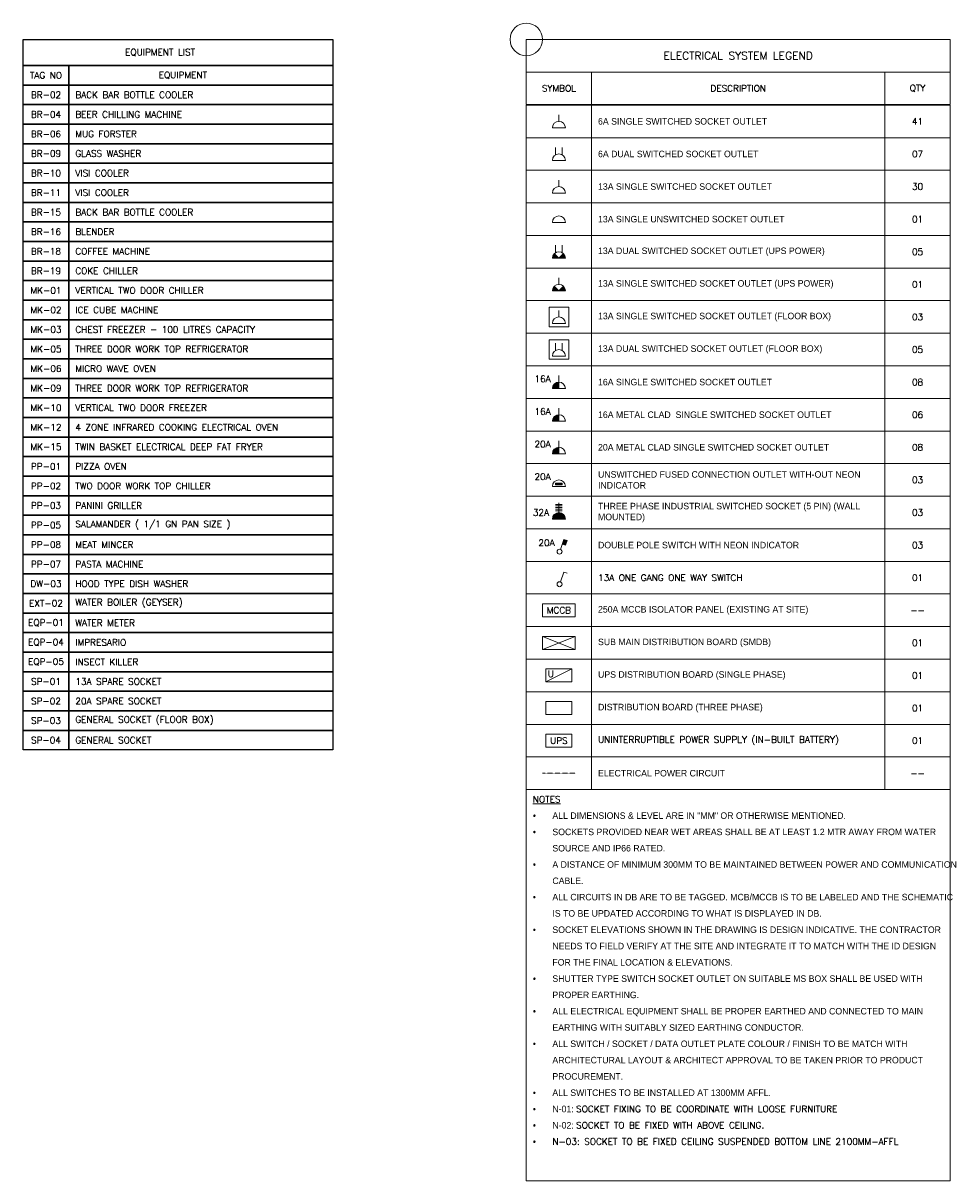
# Model space of a CAD drawing. Header units: millimetres. Extents: x -11575 to 52845, y -36266 to 23021.
# Tile 1 of 184: x -11575 to 9789, y -36266 to -9625. Entities that reach past the tile are written whole.
import ezdxf
from ezdxf.enums import TextEntityAlignment as Align

# ---------------------------------------------------------------- set-up
doc = ezdxf.new("R2010")
doc.units = ezdxf.units.MM
doc.header["$MEASUREMENT"] = 0
doc.linetypes.add('HIDDENX2', pattern=[0.75, 0.5, -0.25])
doc.layers.get('0').update_dxf_attribs({"lineweight": 5})
doc.layers.get('Defpoints').update_dxf_attribs({"color": 2, "lineweight": 20})
for name, color, linetype, lineweight, true_color in [('M-MEP-ELLG-DEVICES', 5, 'Continuous', 20, 0x0000ff), ('M-MEP-ELPR-CKT', 7, 'HIDDENX2', 20, 0x960000), ('M-MEP-ELPR-EQUIP', 6, 'Continuous', 20, 0xff00ff), ('M-MEP-ELPR-SOCKET', 5, 'Continuous', 20, 0x0000ff)]:
    doc.layers.add(name, color=color, linetype=linetype, lineweight=lineweight, true_color=true_color)
doc.layers.add('M-MEP-ELPR-TEXT', color=7, linetype='Continuous', lineweight=20)
doc.layers.add('M-MEP-GEN', color=7, linetype='Continuous', lineweight=5)
doc.styles.add('Oswald Light', font='txt')
doc.styles.get("Standard").update_dxf_attribs({"font": 'romans.shx'})

# ---------------------------------------------------------------- blocks, each defined once
blk = doc.blocks.new('13A SSSO')
at = {"color": 0}
blk.add_lwpolyline([(0, 100), (0, 200)], dxfattribs=at)
blk.add_lwpolyline([(-100, 0), (100, 0, 1), (-100, 0)], format="xyb", dxfattribs=at)
blk = doc.blocks.new('SSSO')
h = blk.add_hatch(color=0)
h.dxf.hatch_style = 1
h.paths.add_polyline_path([(0, 100, 0.414214), (-100, 0), (0, 0)])
at = {"color": 0}
blk.add_lwpolyline([(0, 0), (0, 200)], dxfattribs=at)
blk.add_lwpolyline([(-100, 0), (100, 0, 1), (-100, 0)], format="xyb", dxfattribs=at)
blk.add_attdef('XXA', text='', height=100, dxfattribs=at).set_placement((-250, 150), align=Align.MIDDLE_CENTER)
blk = doc.blocks.new('DB-SP-UPS')
at = {"color": 0}
blk.add_line((-200, 0), (200, 200), dxfattribs=at)
blk.add_lwpolyline([(-200, 200), (200, 200), (200, 0), (-200, 0)], close=True, dxfattribs=at)
blk.add_attdef('U', text='', height=100, dxfattribs=at).set_placement((-125, 125), align=Align.MIDDLE_CENTER)
blk = doc.blocks.new('DB-TP')
at = {"color": 0}
blk.add_lwpolyline([(-200, 200), (200, 200), (200, 0), (-200, 0)], close=True, dxfattribs=at)
blk.add_solid([(-200, 0), (200, 200), (200, 0), (-200, 0)], dxfattribs=at)
blk = doc.blocks.new('13A DSSO-UPS')
h = blk.add_hatch(color=0)
h.dxf.hatch_style = 1
h.paths.add_polyline_path([(0, 0), (-71, 71, 0.198912), (-100, 0)])
h.paths.add_polyline_path([(0, 0), (100, 0, 0.198912), (71, 71)])
at = {"color": 0}
for p, q in [((-50, 87), (-50, 200)), ((50, 87), (50, 200)), ((-100, 0), (100, 0)), ((0, 0), (-71, 71)), ((0, 0), (71, 71))]:
    blk.add_line(p, q, dxfattribs=at)
blk.add_arc((0, 0), 100, 0, 180, dxfattribs=at)
blk = doc.blocks.new('UPS + BATT.')
at = {"color": 0}
blk.add_lwpolyline([(-200, 0), (200, 0), (200, 200), (-200, 200)], close=True, dxfattribs=at)
blk.add_attdef('UPS', text='', height=100, dxfattribs=at).set_placement((0, 100), align=Align.MIDDLE_CENTER)
blk = doc.blocks.new('UFCO')
at = {"color": 0}
blk.add_lwpolyline([(-100, 0), (100, 0, 1), (-100, 0)], format="xyb", dxfattribs=at)
blk.add_lwpolyline([(-50, 50), (50, 50), (50, 25), (-50, 25)], close=True, dxfattribs=at)
blk.add_solid([(-50, 25), (50, 25), (-50, 50), (50, 50)], dxfattribs=at)
blk.add_attdef('XXA', text='', height=100, dxfattribs=at).set_placement((-250, 150), align=Align.MIDDLE_CENTER)
blk = doc.blocks.new('DP+NEON')
at = {"color": 0}
blk.add_lwpolyline([(13, 73), (68, 225)], dxfattribs=at)
blk.add_lwpolyline([(68, 225), (115, 208), (90, 138), (43, 155)], close=True, dxfattribs=at)
blk.add_circle((0, 38), 37.5, dxfattribs=at)
blk.add_solid([(90, 138), (115, 208), (43, 155), (68, 225)], dxfattribs=at)
blk.add_attdef('XXA', text='', height=100, dxfattribs=at).set_placement((-200, 175), align=Align.MIDDLE_CENTER)
blk = doc.blocks.new('MCCB PANEL')
at = {"color": 0}
blk.add_lwpolyline([(-250, 200), (250, 200), (250, 0), (-250, 0)], close=True, dxfattribs=at)
blk.add_attdef('MCCB', text='', height=100, dxfattribs=at).set_placement((0, 100), align=Align.MIDDLE_CENTER)
blk = doc.blocks.new('13A SSSO-UPS')
h = blk.add_hatch(color=0)
h.dxf.hatch_style = 1
h.paths.add_polyline_path([(0, 0), (-71, 71, 0.198912), (-100, 0)])
h.paths.add_polyline_path([(100, 0, 0.198912), (71, 71), (0, 0)])
at = {"color": 0}
for q in [(-71, 71), (71, 71)]:
    blk.add_line((0, 0), q, dxfattribs=at)
blk.add_lwpolyline([(0, 100), (0, 200)], dxfattribs=at)
blk.add_lwpolyline([(-100, 0), (100, 0, 1), (-100, 0)], format="xyb", dxfattribs=at)
blk = doc.blocks.new('13A DSSO-FB')
at = {"color": 0}
blk.add_lwpolyline([(-150, 150), (150, 150), (150, -150), (-150, -150)], close=True, dxfattribs=at)
blk.add_lwpolyline([(-100, -100), (100, -100, 1), (-100, -100)], format="xyb", dxfattribs=at)
for points in [[(-50, -13), (-50, 100)], [(50, -13), (50, 100)]]:
    blk.add_lwpolyline(points, dxfattribs=at)
blk = doc.blocks.new('13A SSSO-FB')
at = {"color": 0}
blk.add_lwpolyline([(-150, 150), (150, 150), (150, -150), (-150, -150)], close=True, dxfattribs=at)
blk.add_lwpolyline([(-100, -100), (100, -100, 1), (-100, -100)], format="xyb", dxfattribs=at)
blk.add_lwpolyline([(0, 0), (0, 100)], dxfattribs=at)
blk = doc.blocks.new('13A DSSO')
at = {"color": 0}
for points in [[(-50, 87), (-50, 200)], [(50, 87), (50, 200)]]:
    blk.add_lwpolyline(points, dxfattribs=at)
blk.add_lwpolyline([(-100, 0), (100, 0, 1), (-100, 0)], format="xyb", dxfattribs=at)
blk = doc.blocks.new('SMDB')
at = {"color": 0}
for p, q in [((-250, 200), (250, 0)), ((250, 200), (-250, 0))]:
    blk.add_line(p, q, dxfattribs=at)
blk.add_lwpolyline([(-250, 200), (250, 200), (250, 0), (-250, 0)], close=True, dxfattribs=at)
blk = doc.blocks.new('IS-5PIN')
h = blk.add_hatch(color=0)
h.dxf.hatch_style = 1
h.paths.add_polyline_path([(-100, 0), (100, 0, 1)])
at = {"color": 0}
for p, q in [((-50, 225), (50, 225)), ((-50, 200), (50, 200)), ((-50, 175), (50, 175)), ((-50, 150), (50, 150)), ((-50, 125), (50, 125))]:
    blk.add_line(p, q, dxfattribs=at)
blk.add_lwpolyline([(0, 100), (0, 250)], dxfattribs=at)
blk.add_lwpolyline([(-100, 0), (100, 0, 1), (-100, 0)], format="xyb", dxfattribs=at)
blk.add_attdef('XXA', text='', height=100, dxfattribs=at).set_placement((-275, 100), align=Align.MIDDLE_CENTER)
blk = doc.blocks.new('1G 1W SW')
blk.add_line((68, 225), (115, 208))
blk.add_lwpolyline([(13, 73), (68, 225)])
blk.add_circle((0, 38), 37.5)
blk = doc.blocks.new('13A SUSO')
at = {"color": 0}
blk.add_lwpolyline([(-100, 0), (100, 0, 1), (-100, 0)], format="xyb", dxfattribs=at)

msp = doc.modelspace()

# ---------------------------------------------------------------- linework, layer by layer
at = {"layer": 'Defpoints'}
msp.add_circle((0, -10000), 375, dxfattribs=at)
at = {"layer": 'M-MEP-ELPR-CKT', "ltscale": 5}
msp.add_line((375, -26886), (1125, -26886), dxfattribs=at)
at = {"layer": 'M-MEP-ELPR-TEXT', "lineweight": -3}
for points in [[(-11575, -10000), (-4450, -10000), (-4450, -10600), (-11575, -10600)], [(-11575, -10600), (-10525, -10600), (-10525, -11050), (-11575, -11050)], [(-10525, -10600), (-4450, -10600), (-4450, -11050), (-10525, -11050)], [(-11575, -11050), (-10525, -11050), (-10525, -11500), (-11575, -11500)], [(-10525, -11050), (-4450, -11050), (-4450, -11500), (-10525, -11500)], [(-11575, -11500), (-10525, -11500), (-10525, -11950), (-11575, -11950)], [(-10525, -11500), (-4450, -11500), (-4450, -11950), (-10525, -11950)], [(-11575, -11950), (-10525, -11950), (-10525, -12400), (-11575, -12400)], [(-10525, -11950), (-4450, -11950), (-4450, -12400), (-10525, -12400)], [(-11575, -12400), (-10525, -12400), (-10525, -12850), (-11575, -12850)], [(-10525, -12400), (-4450, -12400), (-4450, -12850), (-10525, -12850)], [(-11575, -12850), (-10525, -12850), (-10525, -13300), (-11575, -13300)], [(-10525, -12850), (-4450, -12850), (-4450, -13300), (-10525, -13300)], [(-11575, -13300), (-10525, -13300), (-10525, -13750), (-11575, -13750)], [(-10525, -13300), (-4450, -13300), (-4450, -13750), (-10525, -13750)], [(-11575, -13750), (-10525, -13750), (-10525, -14200), (-11575, -14200)], [(-10525, -13750), (-4450, -13750), (-4450, -14200), (-10525, -14200)], [(-11575, -14200), (-10525, -14200), (-10525, -14650), (-11575, -14650)], [(-10525, -14200), (-4450, -14200), (-4450, -14650), (-10525, -14650)], [(-11575, -14650), (-10525, -14650), (-10525, -15100), (-11575, -15100)], [(-10525, -14650), (-4450, -14650), (-4450, -15100), (-10525, -15100)], [(-11575, -15100), (-10525, -15100), (-10525, -15550), (-11575, -15550)], [(-10525, -15100), (-4450, -15100), (-4450, -15550), (-10525, -15550)], [(-11575, -15550), (-10525, -15550), (-10525, -16000), (-11575, -16000)], [(-10525, -15550), (-4450, -15550), (-4450, -16000), (-10525, -16000)], [(-11575, -16000), (-10525, -16000), (-10525, -16450), (-11575, -16450)], [(-10525, -16000), (-4450, -16000), (-4450, -16450), (-10525, -16450)], [(-11575, -16450), (-10525, -16450), (-10525, -16900), (-11575, -16900)], [(-10525, -16450), (-4450, -16450), (-4450, -16900), (-10525, -16900)], [(-11575, -16900), (-10525, -16900), (-10525, -17350), (-11575, -17350)], [(-10525, -16900), (-4450, -16900), (-4450, -17350), (-10525, -17350)], [(-11575, -17350), (-10525, -17350), (-10525, -17800), (-11575, -17800)], [(-10525, -17350), (-4450, -17350), (-4450, -17800), (-10525, -17800)], [(-11575, -17800), (-10525, -17800), (-10525, -18250), (-11575, -18250)], [(-10525, -17800), (-4450, -17800), (-4450, -18250), (-10525, -18250)], [(-11575, -18250), (-10525, -18250), (-10525, -18700), (-11575, -18700)], [(-10525, -18250), (-4450, -18250), (-4450, -18700), (-10525, -18700)], [(-11575, -18700), (-10525, -18700), (-10525, -19150), (-11575, -19150)], [(-10525, -18700), (-4450, -18700), (-4450, -19150), (-10525, -19150)], [(-11575, -19150), (-10525, -19150), (-10525, -19600), (-11575, -19600)], [(-10525, -19150), (-4450, -19150), (-4450, -19600), (-10525, -19600)], [(-11575, -19600), (-10525, -19600), (-10525, -20050), (-11575, -20050)], [(-10525, -19600), (-4450, -19600), (-4450, -20050), (-10525, -20050)], [(-11575, -20050), (-10525, -20050), (-10525, -20500), (-11575, -20500)], [(-10525, -20050), (-4450, -20050), (-4450, -20500), (-10525, -20500)], [(-11575, -20500), (-10525, -20500), (-10525, -20950), (-11575, -20950)], [(-10525, -20500), (-4450, -20500), (-4450, -20950), (-10525, -20950)], [(-11575, -20950), (-10525, -20950), (-10525, -21400), (-11575, -21400)], [(-10525, -20950), (-4450, -20950), (-4450, -21400), (-10525, -21400)], [(-11575, -21400), (-10525, -21400), (-10525, -21850), (-11575, -21850)], [(-10525, -21400), (-4450, -21400), (-4450, -21850), (-10525, -21850)], [(-11575, -21850), (-10525, -21850), (-10525, -22300), (-11575, -22300)], [(-10525, -21850), (-4450, -21850), (-4450, -22300), (-10525, -22300)], [(-11575, -22300), (-10525, -22300), (-10525, -22750), (-11575, -22750)], [(-10525, -22300), (-4450, -22300), (-4450, -22750), (-10525, -22750)], [(-11575, -22750), (-10525, -22750), (-10525, -23200), (-11575, -23200)], [(-10525, -22750), (-4450, -22750), (-4450, -23200), (-10525, -23200)], [(-11575, -23200), (-10525, -23200), (-10525, -23650), (-11575, -23650)], [(-10525, -23200), (-4450, -23200), (-4450, -23650), (-10525, -23650)], [(-11575, -23650), (-10525, -23650), (-10525, -24100), (-11575, -24100)], [(-10525, -23650), (-4450, -23650), (-4450, -24100), (-10525, -24100)], [(-11575, -24100), (-10525, -24100), (-10525, -24550), (-11575, -24550)], [(-10525, -24100), (-4450, -24100), (-4450, -24550), (-10525, -24550)], [(-11575, -24550), (-10525, -24550), (-10525, -25000), (-11575, -25000)], [(-10525, -24550), (-4450, -24550), (-4450, -25000), (-10525, -25000)], [(-11575, -25000), (-10525, -25000), (-10525, -25450), (-11575, -25450)], [(-10525, -25000), (-4450, -25000), (-4450, -25450), (-10525, -25450)], [(-11575, -25450), (-10525, -25450), (-10525, -25900), (-11575, -25900)], [(-10525, -25450), (-4450, -25450), (-4450, -25900), (-10525, -25900)], [(-11575, -25900), (-10525, -25900), (-10525, -26350), (-11575, -26350)], [(-10525, -25900), (-4450, -25900), (-4450, -26350), (-10525, -26350)]]:
    msp.add_lwpolyline(points, close=True, dxfattribs=at)
at = {"layer": 'M-MEP-GEN'}
for points in [[(0, -10000), (9750, -10000), (9750, -10750), (0, -10750)], [(1500, -10750), (1500, -11500), (0, -11500), (0, -10750)], [(1500, -10750), (8250, -10750), (8250, -11500), (1500, -11500)], [(9750, -10750), (9750, -11500), (8250, -11500), (8250, -10750)], [(1500, -11511), (1500, -12261), (0, -12261), (0, -11511)], [(1500, -11511), (8250, -11511), (8250, -12261), (1500, -12261)], [(9750, -11511), (9750, -12261), (8250, -12261), (8250, -11511)], [(1500, -12261), (1500, -13011), (0, -13011), (0, -12261)], [(1500, -12261), (8250, -12261), (8250, -13011), (1500, -13011)], [(9750, -12261), (9750, -13011), (8250, -13011), (8250, -12261)], [(1500, -13011), (1500, -13761), (0, -13761), (0, -13011)], [(1500, -13011), (8250, -13011), (8250, -13761), (1500, -13761)], [(9750, -13011), (9750, -13761), (8250, -13761), (8250, -13011)], [(1500, -13761), (1500, -14511), (0, -14511), (0, -13761)], [(1500, -13761), (8250, -13761), (8250, -14511), (1500, -14511)], [(9750, -13761), (9750, -14511), (8250, -14511), (8250, -13761)], [(1500, -14511), (1500, -15261), (0, -15261), (0, -14511)], [(1500, -14511), (8250, -14511), (8250, -15261), (1500, -15261)], [(9750, -14511), (9750, -15261), (8250, -15261), (8250, -14511)], [(1500, -15261), (1500, -16011), (0, -16011), (0, -15261)], [(1500, -15261), (8250, -15261), (8250, -16011), (1500, -16011)], [(9750, -15261), (9750, -16011), (8250, -16011), (8250, -15261)], [(1500, -16011), (1500, -16761), (0, -16761), (0, -16011)], [(1500, -16011), (8250, -16011), (8250, -16761), (1500, -16761)], [(9750, -16011), (9750, -16761), (8250, -16761), (8250, -16011)], [(1500, -16761), (1500, -17511), (0, -17511), (0, -16761)], [(1500, -16761), (8250, -16761), (8250, -17511), (1500, -17511)], [(9750, -16761), (9750, -17511), (8250, -17511), (8250, -16761)], [(1500, -17511), (1500, -18261), (0, -18261), (0, -17511)], [(1500, -17511), (8250, -17511), (8250, -18261), (1500, -18261)], [(9750, -17511), (9750, -18261), (8250, -18261), (8250, -17511)], [(1500, -18261), (1500, -19011), (0, -19011), (0, -18261)], [(1500, -18261), (8250, -18261), (8250, -19011), (1500, -19011)], [(9750, -18261), (9750, -19011), (8250, -19011), (8250, -18261)], [(1500, -19011), (1500, -19761), (0, -19761), (0, -19011)], [(1500, -19011), (8250, -19011), (8250, -19761), (1500, -19761)], [(9750, -19011), (9750, -19761), (8250, -19761), (8250, -19011)], [(1500, -19761), (1500, -20511), (0, -20511), (0, -19761)], [(1500, -19761), (8250, -19761), (8250, -20511), (1500, -20511)], [(9750, -19761), (9750, -20511), (8250, -20511), (8250, -19761)], [(1500, -20511), (1500, -21261), (0, -21261), (0, -20511)], [(1500, -20511), (8250, -20511), (8250, -21261), (1500, -21261)], [(9750, -20511), (9750, -21261), (8250, -21261), (8250, -20511)], [(1500, -21261), (1500, -22011), (0, -22011), (0, -21261)], [(1500, -21261), (8250, -21261), (8250, -22011), (1500, -22011)], [(9750, -21261), (9750, -22011), (8250, -22011), (8250, -21261)], [(1500, -22011), (1500, -22761), (0, -22761), (0, -22011)], [(1500, -22011), (8250, -22011), (8250, -22761), (1500, -22761)], [(9750, -22011), (9750, -22761), (8250, -22761), (8250, -22011)], [(1500, -22761), (1500, -23511), (0, -23511), (0, -22761)], [(1500, -22761), (8250, -22761), (8250, -23511), (1500, -23511)], [(9750, -22761), (9750, -23511), (8250, -23511), (8250, -22761)], [(1500, -23511), (1500, -24261), (0, -24261), (0, -23511)], [(1500, -23511), (8250, -23511), (8250, -24261), (1500, -24261)], [(9750, -23511), (9750, -24261), (8250, -24261), (8250, -23511)], [(1500, -24261), (1500, -25011), (0, -25011), (0, -24261)], [(1500, -24261), (8250, -24261), (8250, -25011), (1500, -25011)], [(9750, -24261), (9750, -25011), (8250, -25011), (8250, -24261)], [(1500, -25011), (1500, -25761), (0, -25761), (0, -25011)], [(1500, -25011), (8250, -25011), (8250, -25761), (1500, -25761)], [(9750, -25011), (9750, -25761), (8250, -25761), (8250, -25011)], [(1500, -25761), (1500, -26511), (0, -26511), (0, -25761)], [(1500, -25761), (8250, -25761), (8250, -26511), (1500, -26511)], [(9750, -25761), (9750, -26511), (8250, -26511), (8250, -25761)], [(1500, -26511), (1500, -27261), (0, -27261), (0, -26511)], [(1500, -26511), (8250, -26511), (8250, -27261), (1500, -27261)], [(9750, -26511), (9750, -27261), (8250, -27261), (8250, -26511)], [(9750, -27261), (0, -27261), (0, -36266), (9750, -36266)]]:
    msp.add_lwpolyline(points, close=True, dxfattribs=at)

# ---------------------------------------------------------------- block references
at = {"layer": 'M-MEP-ELLG-DEVICES', "xscale": 1.5, "yscale": 1.5, "zscale": 1.5}
msp.add_blockref('1G 1W SW', (765, -22594), dxfattribs=at)
at = {"layer": 'M-MEP-ELPR-EQUIP', "xscale": 1.5, "yscale": 1.5, "zscale": 1.5}
for name, p, values in [('MCCB PANEL', (750, -23286), {'MCCB': 'MCCB'}), ('MCCB PANEL', (750, -23286), {'MCCB': 'MCCB'}), ('DB-SP-UPS', (750, -24786), {'U': 'U'}), ('UPS + BATT.', (750, -26286), {'UPS': 'UPS'})]:
    msp.add_blockref(name, p, dxfattribs=at).add_auto_attribs(values)
for name, p in [('SMDB', (750, -24036)), ('DB-TP', (750, -25536))]:
    msp.add_blockref(name, p, dxfattribs=at)
at = {"layer": 'M-MEP-ELPR-SOCKET', "color": 1, "true_color": 0xff0000, "xscale": 1.5, "yscale": 1.5, "zscale": 1.5}
for name, p in [('13A SSSO', (750, -12036)), ('13A DSSO', (750, -12786))]:
    msp.add_blockref(name, p, dxfattribs=at)
at = {"layer": 'M-MEP-ELPR-SOCKET', "xscale": 1.5, "yscale": 1.5, "zscale": 1.5}
for name, p in [('13A SSSO', (750, -13536)), ('13A SUSO', (750, -14211)), ('13A DSSO-UPS', (750, -15036)), ('13A SSSO-UPS', (750, -15786)), ('13A SSSO-FB', (750, -16386)), ('13A DSSO-FB', (750, -17136))]:
    msp.add_blockref(name, p, dxfattribs=at)
for name, p, values in [('SSSO', (750, -18036), {'XXA': '16A'}), ('UFCO', (750, -20286), {'XXA': '20A'}), ('DP+NEON', (765, -21844), {'XXA': '20A'})]:
    msp.add_blockref(name, p, dxfattribs=at).add_auto_attribs(values)
at = {"layer": 'M-MEP-ELPR-SOCKET', "color": 6, "true_color": 0xff00ff, "xscale": 1.5, "yscale": 1.5, "zscale": 1.5}
for p, values in [((750, -18786), {'XXA': '16A'}), ((750, -19536), {'XXA': '20A'})]:
    msp.add_blockref('SSSO', p, dxfattribs=at).add_auto_attribs(values)
at = {"layer": 'M-MEP-ELPR-SOCKET', "color": 1, "true_color": 0xff0000, "xscale": 1.5, "yscale": 1.5, "zscale": 1.5}
msp.add_blockref('IS-5PIN', (750, -21036), dxfattribs=at).add_auto_attribs({'XXA': '32A'})

# ---------------------------------------------------------------- texts
at = {"layer": 'M-MEP-ELPR-TEXT', "lineweight": -3, "char_height": 150}
for s, width, heights, insert, attachment_point in [('\\pxqc;{\\Fromans|c0;EQUIPMENT LIST}', 4371.64, [0], (-8425, -10300), 5), ('\\pxqc;{\\Fromans|c0;TAG NO}', 1328.96, [0], (-11050, -10825), 5), ('\\pxqc;{\\Fromans|c0;EQUIPMENT}', 1328.96, [0], (-7900, -10825), 5), ('\\pxqc;BR-02', 1925.02, [0], (-11050, -11275), 5), ('\\pxt25;BACK BAR BOTTLE COOLER ', 4965.74, [0], (-10375, -11275), 4), ('\\pxqc;BR-04', 1925.02, [0], (-11050, -11725), 5), ('\\pxt25;BEER CHILLING MACHINE', 4965.74, [0], (-10375, -11725), 4), ('\\pxqc;BR-06', 1925.02, [0], (-11050, -12175), 5), ('\\pxt25;MUG FORSTER', 4965.74, [0], (-10375, -12175), 4), ('\\pxqc;BR-09', 1925.02, [0], (-11050, -12625), 5), ('\\pxt25;GLASS WASHER', 4965.74, [0], (-10375, -12625), 4), ('\\pxqc;BR-10', 1925.02, [0], (-11050, -13075), 5), ('\\pxt25;VISI COOLER', 4965.74, [0], (-10375, -13075), 4), ('\\pxqc;BR-11', 1925.02, [0], (-11050, -13525), 5), ('\\pxt25;VISI COOLER', 4965.74, [0], (-10375, -13525), 4), ('\\pxqc;BR-15', 1925.02, [0], (-11050, -13975), 5), ('\\pxt25;BACK BAR BOTTLE COOLER ', 4965.74, [0], (-10375, -13975), 4), ('\\pxqc;BR-16', 1925.02, [0], (-11050, -14425), 5), ('\\pxt25;BLENDER', 4965.74, [0], (-10375, -14425), 4), ('\\pxqc;BR-18', 1925.02, [0], (-11050, -14875), 5), ('\\pxt25;COFFEE MACHINE ', 4965.74, [0], (-10375, -14875), 4), ('\\pxqc;BR-19', 1925.02, [0], (-11050, -15325), 5), ('\\pxt25;COKE CHILLER', 4965.74, [0], (-10375, -15325), 4), ('MK-01', 1925.02, [0], (-11050, -15775), 5), ('\\pxt25;VERTICAL TWO DOOR CHILLER', 4965.74, [0], (-10375, -15775), 4), ('\\pxqc;MK-02', 1925.02, [0], (-11050, -16225), 5), ('\\pxt25;ICE CUBE MACHINE', 4965.74, [0], (-10375, -16225), 4), ('\\pxqc;MK-03', 1925.02, [0], (-11050, -16675), 5), ('\\pxt25;CHEST FREEZER - 100 LITRES CAPACITY', 4965.74, [0], (-10375, -16675), 4), ('\\pxqc;MK-05', 1925.02, [0], (-11050, -17125), 5), ('\\pxt25;THREE DOOR WORK TOP REFRIGERATOR', 4965.74, [0], (-10375, -17125), 4), ('\\pxqc;MK-06', 1925.02, [0], (-11050, -17575), 5), ('\\pxt25;MICRO WAVE OVEN', 4965.74, [892], (-10375, -17575), 4), ('\\pxqc;MK-09', 1925.02, [0], (-11050, -18025), 5), ('\\pxt25;THREE DOOR WORK TOP REFRIGERATOR ', 4965.74, [0], (-10375, -18025), 4), ('\\pxqc;MK-10', 1925.02, [0], (-11050, -18475), 5), ('\\pxt25;VERTICAL TWO DOOR FREEZER', 4965.74, [0], (-10375, -18475), 4), ('\\pxqc;MK-12', 1925.02, [0], (-11050, -18925), 5), ('\\pxt25,43;4 ZONE INFRARED COOKING ELECTRICAL OVEN', 7734.72, [0], (-10375, -18925), 4), ('\\pxqc;MK-15', 1925.02, [0], (-11050, -19375), 5), ('\\pxt25;TWIN BASKET ELECTRICAL DEEP FAT FRYER ', 4965.74, [0], (-10375, -19375), 4), ('PP-01', 1925.02, [0], (-11050, -19825), 5), ('\\pxt25;PIZZA OVEN', 4965.74, [0], (-10375, -19825), 4), ('\\pxqc;PP-02', 1925.02, [0], (-11050, -20275), 5), ('\\pxt25;TWO DOOR WORK TOP CHILLER', 5611.42, [0], (-10375, -20275), 4), ('\\pxqc;PP-03', 1925.02, [0], (-11050, -20725), 5), ('\\pxt25;PANINI GRILLER', 4965.74, [0], (-10375, -20725), 4), ('\\pxqc;PP-05', 1925.02, [0], (-11050, -21175), 5), ('\\pxt25;SALAMANDER ( 1/1 GN PAN SIZE ) ', 4965.74, [0], (-10375, -21175), 4), ('\\pxqc;PP-08', 1925.02, [0], (-11050, -21625), 5), ('\\pxt25;MEAT MINCER', 4965.74, [0], (-10375, -21625), 4), ('\\pxqc;PP-07', 1925.02, [0], (-11050, -22075), 5), ('\\pxt25;PASTA MACHINE', 4965.74, [0], (-10375, -22075), 4), ('\\pxqc;DW-03', 1925.02, [0], (-11050, -22525), 5), ('\\pxt25;HOOD TYPE DISH WASHER ', 6603.04, [0], (-10375, -22525), 4), ('\\pxqc;EXT-02', 1925.02, [0], (-11050, -22975), 5), ('\\pxt25;WATER BOILER (GEYSER)', 4965.74, [0], (-10375, -22975), 4), ('\\pxqc;EQP-01', 1925.02, [0], (-11050, -23425), 5), ('\\pxt25;WATER METER ', 4965.74, [0], (-10375, -23425), 4), ('\\pxqc;EQP-04', 1925.02, [0], (-11050, -23875), 5), ('\\pxt25;IMPRESARIO', 4965.74, [0], (-10375, -23875), 4), ('\\pxqc;EQP-05', 1925.02, [0], (-11050, -24325), 5), ('\\pxt25;INSECT KILLER', 4965.74, [0], (-10375, -24325), 4), ('\\pxqc;SP-01', 1925.02, [0], (-11050, -24775), 5), ('\\pxt25;13A SPARE SOCKET', 4965.74, [0], (-10375, -24775), 4), ('\\pxqc;SP-02', 1925.02, [0], (-11050, -25225), 5), ('\\pxt25;20A SPARE SOCKET', 4965.74, [0], (-10375, -25225), 4), ('\\pxqc;SP-03', 1925.02, [0], (-11050, -25675), 5), ('\\pxt25;GENERAL SOCKET (FLOOR BOX)', 4965.74, [0], (-10375, -25675), 4), ('\\pxqc;SP-04', 1925.02, [0], (-11050, -26125), 5), ('\\pxt25;GENERAL SOCKET ', 4965.74, [0], (-10375, -26125), 4)]:
    msp.add_mtext_dynamic_manual_height_columns(s, width=width, gutter_width=1.5, heights=heights, dxfattribs=dict(at, insert=insert, attachment_point=attachment_point))
at = {"layer": 'M-MEP-GEN'}
for s, width, heights, insert, char_height, attachment_point in [('ELECTRICAL SYSTEM LEGEND', 6176.48, [0], (4875, -10375), 180, 5), ('{\\Fromans|c0;SYMBOL}', 1387.21, [0], (750, -11125), 150, 5), ('{\\Fromans|c0;DESCRIPTION}', 4443.61, [450], (4875, -11125), 150, 5), ('{\\Fromans|c0;QTY}', 1361.79, [604], (9000, -11125), 150, 5), ('41', 394.36, [0], (9000, -11886), 150, 5), ('{\\fOswald Light|b0|i0|c0|p0;6A DUAL SWITCHED SOCKET OUTLET}', 6555.33, [0], (1650, -12636), 150, 4), ('07', 394.36, [0], (9000, -12636), 150, 5), ('30', 394.36, [0], (9000, -13386), 150, 5), ('{\\fOswald Light|b0|i0|c0|p0;13A SINGLE UNSWITCHED SOCKET OUTLET}', 6555.33, [0], (1650, -14136), 150, 4), ('01', 394.36, [0], (9000, -14136), 150, 5), ('{\\fOswald Light|b0|i0|c0|p0;13A DUAL SWITCHED SOCKET OUTLET (UPS POWER)}', 6555.33, [0], (1650, -14886), 150, 4), ('05', 394.36, [0], (9000, -14886), 150, 5), ('01', 394.36, [0], (9000, -15636), 150, 5), ('{\\fOswald Light|b0|i0|c0|p0;13A SINGLE SWITCHED SOCKET OUTLET (FLOOR BOX)}', 6555.33, [0], (1650, -16386), 150, 4), ('03', 394.36, [0], (9000, -16386), 150, 5), ('{\\fOswald Light|b0|i0|c0|p0;13A DUAL SWITCHED SOCKET OUTLET (FLOOR BOX)}', 6555.33, [0], (1650, -17136), 150, 4), ('05', 394.36, [0], (9000, -17136), 150, 5), ('{\\fOswald Light|b0|i0|c0|p0;16A SINGLE SWITCHED SOCKET OUTLET}', 6555.33, [0], (1650, -17886), 150, 4), ('08', 394.36, [0], (9000, -17886), 150, 5), ('{\\fOswald Light|b0|i0|c0|p0;16A METAL CLAD  SINGLE SWITCHED SOCKET OUTLET}', 6555.33, [0], (1650, -18636), 150, 4), ('06', 394.36, [0], (9000, -18636), 150, 5), ('{\\fOswald Light|b0|i0|c0|p0;20A METAL CLAD SINGLE SWITCHED SOCKET OUTLET}', 6555.33, [0], (1650, -19386), 150, 4), ('08', 394.36, [0], (9000, -19386), 150, 5), ('03', 394.36, [0], (9000, -20136), 150, 5), ('{\\fOswald Light|b0|i0|c0|p0;THREE PHASE INDUSTRIAL SWITCHED SOCKET (5 PIN) (WALL MOUNTED)}', 6555.33, [0], (1650, -20886), 150, 4), ('03', 394.36, [0], (9000, -20886), 150, 5), ('{\\fOswald Light|b0|i0|c0|p0;DOUBLE POLE SWITCH WITH NEON INDICATOR}', 6555.33, [0], (1650, -21636), 150, 4), ('03', 394.36, [0], (9000, -21636), 150, 5), ('13A ONE GANG ONE WAY SWITCH', 6555.33, [0], (1650, -22386), 150, 4), ('01', 394.36, [0], (9000, -22386), 150, 5), ('{\\fOswald Light|b0|i0|c0|p0;250A MCCB ISOLATOR PANEL (EXISTING AT SITE)}', 6555.33, [0], (1650, -23136), 150, 4), ('--', 394.36, [0], (9000, -23136), 150, 5), ('{\\fOswald Light|b0|i0|c0|p0;SUB MAIN DISTRIBUTION BOARD (SMDB)}', 6555.33, [0], (1650, -23886), 150, 4), ('01', 394.36, [0], (9000, -23886), 150, 5), ('{\\fOswald Light|b0|i0|c0|p0;UPS DISTRIBUTION BOARD (SINGLE PHASE)}', 6555.33, [0], (1650, -24636), 150, 4), ('01', 394.36, [0], (9000, -24636), 150, 5), ('{\\fOswald Light|b0|i0|c0|p0;DISTRIBUTION BOARD (THREE PHASE)}', 6555.33, [0], (1650, -25386), 150, 4), ('01', 394.36, [0], (9000, -25386), 150, 5), ('UNINTERRUPTIBLE POWER SUPPLY (IN-BUILT BATTERY)', 6555.33, [0], (1650, -26136), 150, 4), ('01', 394.36, [0], (9000, -26136), 150, 5), ('{\\fOswald Light|b0|i0|c0|p0;ELECTRICAL POWER CIRCUIT}', 6555.33, [0], (1650, -26886), 150, 4), ('--', 394.36, [0], (9000, -26886), 150, 5)]:
    msp.add_mtext_dynamic_manual_height_columns(s, width=width, gutter_width=4987, heights=heights, dxfattribs=dict(at, insert=insert, char_height=char_height, attachment_point=attachment_point))
at = {"layer": 'M-MEP-GEN', "char_height": 150, "attachment_point": 4, "style": 'Oswald Light'}
for s, insert in [('6A SINGLE SWITCHED SOCKET OUTLET', (1650, -11886)), ('13A SINGLE SWITCHED SOCKET OUTLET', (1650, -13386)), ('13A SINGLE SWITCHED SOCKET OUTLET (UPS POWER)', (1650, -15636)), ('UNSWITCHED FUSED CONNECTION OUTLET WITH-OUT NEON INDICATOR', (1650, -20136))]:
    msp.add_mtext_dynamic_manual_height_columns(s, width=6555.33, gutter_width=4987, heights=[0], dxfattribs=dict(at, insert=insert))
at = {"layer": 'M-MEP-GEN', "insert": (150, -27411), "char_height": 150, "width": 9662.86, "attachment_point": 1}
msp.add_mtext('\\pxi-3,l3,sm1.5,t3;{\\Fsimplex|c0;\\LNOTES\\P{\\fSymbol|b0|i0|c2|p18;\\l·^I}\\fOswald Light|b0|i0|c0|p0;\\lALL DIMENSIONS & LEVEL ARE IN "MM" OR OTHERWISE MENTIONED.\\P{\\fSymbol|b0|i0|c2|p18;·^I}SOCKETS PROVIDED NEAR WET AREAS SHALL BE AT LEAST 1.2 MTR AWAY FROM WATER SOURCE AND IP66 RATED.\\P{\\fSymbol|b0|i0|c2|p18;·^I}A DISTANCE OF MINIMUM 300MM TO BE MAINTAINED BETWEEN POWER AND COMMUNICATION CABLE.\\P{\\fSymbol|b0|i0|c2|p18;·^I}ALL CIRCUITS IN DB ARE TO BE TAGGED. MCB/MCCB IS TO BE LABELED AND THE SCHEMATIC IS TO BE UPDATED ACCORDING TO WHAT IS DISPLAYED IN DB.\\P{\\fSymbol|b0|i0|c2|p18;·^I}SOCKET ELEVATIONS SHOWN IN THE DRAWING IS DESIGN INDICATIVE. THE CONTRACTOR NEEDS TO FIELD VERIFY AT THE SITE AND INTEGRATE IT TO MATCH WITH THE ID DESIGN FOR THE FINAL LOCATION & ELEVATIONS.\\P{\\fSymbol|b0|i0|c2|p18;·^I}SHUTTER TYPE SWITCH SOCKET OUTLET ON SUITABLE MS BOX SHALL BE USED WITH PROPER EARTHING.\\P{\\fSymbol|b0|i0|c2|p18;·^I}ALL ELECTRICAL EQUIPMENT SHALL BE PROPER EARTHED AND CONNECTED TO MAIN EARTHING WITH SUITABLY SIZED EARTHING CONDUCTOR.\\P{\\fSymbol|b0|i0|c2|p18;·^I}ALL SWITCH / SOCKET / DATA OUTLET PLATE COLOUR / FINISH TO BE MATCH WITH ARCHITECTURAL LAYOUT & ARCHITECT APPROVAL TO BE TAKEN PRIOR TO PRODUCT PROCUREMENT.\\C0;\\P{\\fSymbol|b0|i0|c2|p18;·^I}ALL SWITCHES TO BE INSTALLED AT 1300MM AFFL.\\P{\\fSymbol|b0|i0|c2|p18;·^I}N-01:\\C1; }SOCKET FIXING TO BE COORDINATE WITH LOOSE FURNITURE{\\fOswald Light|b0|i0|c0|p0;\\C0;\\P{\\fSymbol|b0|i0|c2|p18;·^I}N-02:\\C1; }SOCKET TO BE FIXED WITH ABOVE CEILING.\\P{\\fSymbol|b0|i0|c2|p18;·^I}N-03: SOCKET TO BE FIXED {\\A1;\\H1.00002x;CEILING SUSPENDED BOTTOM LINE 2100MM-AFFL}', dxfattribs=at)

doc.saveas('drawing.dxf')
